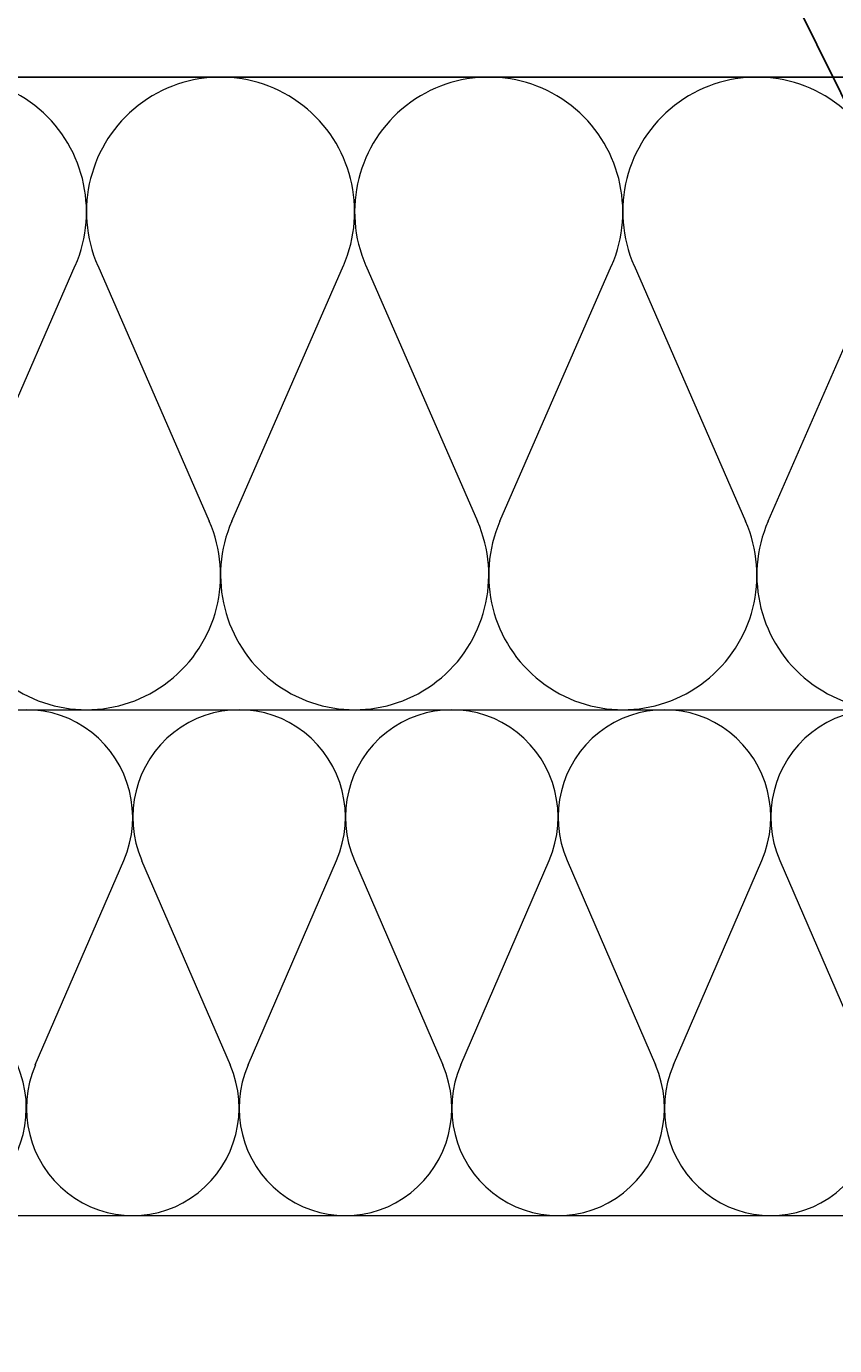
# Model space of a CAD drawing. Extents: x -440864 to -355682, y 13652 to 155872.
# Tile 98 of 179: x -369784 to -369656, y 22712 to 22921. Entities that reach past the tile are written whole.
import ezdxf
from ezdxf import colors
from ezdxf.entities.mleader import LeaderData, LeaderLine
from ezdxf.math import Vec2, Vec3

# ---------------------------------------------------------------- set-up
doc = ezdxf.new("R2010")
doc.units = 0
doc.header["$MEASUREMENT"] = 0
for name, color, linetype in [('#podkład', 252, 'Continuous'), ('Arch ocieplenie', 252, 'Continuous'), ('Inwent Izolacje', 252, 'Continuous'), ('IS_Text_Konstrukcji', 7, 'Continuous')]:
    doc.layers.add(name, color=color, linetype=linetype)
for name, color, linetype, lineweight in [('Arch ocieplenie_Nr_Pióra__9', 252, 'Continuous', 13), ('Arch okna_Nr_Pióra__82', 252, 'Continuous', 20), ('Arch wykończenie_Nr_Pióra__3', 252, 'Continuous', 18), ('Inwent Izolacje_Nr_Pióra__2', 252, 'Continuous', 13), ('INWENT.ŚCIANY_Nr_Pióra__1', 252, 'Continuous', 25), ('INWENT.ŚCIANY_Nr_Pióra__2', 252, 'Continuous', 13)]:
    doc.layers.add(name, color=color, linetype=linetype, lineweight=lineweight)
doc.styles.get("Standard").update_dxf_attribs({"font": 'arial.ttf', "width": 0.8, "bigfont": 'BIGFONT.SHX'})

# ---------------------------------------------------------------- blocks, each defined once
blk = doc.blocks.new('Izolacja cieplna 14_5', base_point=(-419374.95, 22732.61))
at = {"layer": 'Arch ocieplenie_Nr_Pióra__9', "linetype": 'Continuous'}
for p, q in [((-419255.86, 22756.45), (-419241.88, 22788.77)), ((-419239.05, 22788.77), (-419225.07, 22756.45)), ((-419222.24, 22756.45), (-419208.26, 22788.77)), ((-419205.43, 22788.77), (-419191.45, 22756.45)), ((-419188.62, 22756.45), (-419174.64, 22788.77)), ((-419171.81, 22788.77), (-419157.82, 22756.45)), ((-419155, 22756.45), (-419141.01, 22788.77)), ((-419138.19, 22788.77), (-419124.2, 22756.45))]:
    blk.add_line(p, q, dxfattribs=at)
for centre, start_param, end_param in [((-419257.27, 22795.6), 4.299595, 8.266775), ((-419223.65, 22795.6), 4.299595, 8.266775), ((-419190.03, 22795.6), 4.299595, 8.266775), ((-419156.41, 22795.6), 4.299595, 8.266775), ((-419122.79, 22795.6), 4.299595, 8.266775), ((-419274.09, 22749.63), 1.158004, 5.125183), ((-419240.46, 22749.63), 1.158004, 5.125183), ((-419206.84, 22749.63), 1.158004, 5.125183), ((-419173.22, 22749.63), 1.158004, 5.125183), ((-419139.6, 22749.63), 1.158004, 5.125183)]:
    blk.add_ellipse(centre, major_axis=(0, 17.01), ratio=0.988013, start_param=start_param, end_param=end_param, dxfattribs=at)
blk = doc.blocks.new('Izolacja cieplna 14_260', base_point=(-419374.95, 22812.61))
at = {"layer": 'Inwent Izolacje_Nr_Pióra__2', "linetype": 'Continuous'}
for p, q in [((-419267.19, 22842.41), (-419249.55, 22882.81)), ((-419245.99, 22882.81), (-419228.36, 22842.41)), ((-419224.8, 22842.41), (-419207.16, 22882.81)), ((-419203.6, 22882.81), (-419185.97, 22842.41)), ((-419182.41, 22842.41), (-419164.77, 22882.81)), ((-419161.21, 22882.81), (-419143.58, 22842.41)), ((-419140.01, 22842.41), (-419122.38, 22882.81))]:
    blk.add_line(p, q, dxfattribs=at)
for centre, start_param, end_param in [((-419268.97, 22891.34), 4.299595, 8.266775), ((-419226.58, 22891.34), 4.299595, 8.266775), ((-419184.19, 22891.34), 4.299595, 8.266775), ((-419141.8, 22891.34), 4.299595, 8.266775), ((-419247.77, 22833.88), 1.158004, 5.125183), ((-419205.38, 22833.88), 1.158004, 5.125183), ((-419162.99, 22833.88), 1.158004, 5.125183), ((-419120.6, 22833.88), 1.158004, 5.125183)]:
    blk.add_ellipse(centre, major_axis=(0, 21.27), ratio=0.996607, start_param=start_param, end_param=end_param, dxfattribs=at)
blk = doc.blocks.new('parter')
at = {"layer": 'Arch okna_Nr_Pióra__82', "linetype": 'Continuous'}
h = blk.add_hatch(dxfattribs=at)
h.set_pattern_fill('Render', color=252, style=0, pattern_type=2)
h.set_pattern_definition([(45, (0, 350), (-111.36932, 111.36932), [0, -105, 0, -157.5]), (110, (350, 350), (148.00159, 53.86817), [0, -77, 0, -133])])
h.paths.add_polyline_path([(-415304.95, 22682.61), (-415304.95, 22732.61), (-422864.95, 22732.61), (-422864.95, 22392.61), (-414758.45, 22392.61), (-414758.16, 22682.61)], flags=0)
at = {"layer": 'Arch wykończenie_Nr_Pióra__3', "color": 252, "linetype": 'Continuous'}
blk.add_line((-419374.95, 22732.61), (-418399.95, 22732.61), dxfattribs=at)
at = {"layer": 'INWENT.ŚCIANY_Nr_Pióra__1', "color": 252, "linetype": 'Continuous'}
blk.add_line((-419324.95, 22912.61), (-418424.95, 22912.61), dxfattribs=at)
at = {"layer": 'INWENT.ŚCIANY_Nr_Pióra__2', "color": 252, "linetype": 'Continuous'}
blk.add_line((-419374.95, 22812.61), (-418399.95, 22812.61), dxfattribs=at)
at = {"layer": 'Arch ocieplenie', "color": 252, "linetype": 'Continuous', "lineweight": 13}
blk.add_blockref('Izolacja cieplna 14_5', (-419374.95, 22732.61), dxfattribs=at)
at = {"layer": 'Inwent Izolacje', "color": 252, "linetype": 'Continuous', "lineweight": 13}
blk.add_blockref('Izolacja cieplna 14_260', (-419374.95, 22812.61), dxfattribs=at)

msp = doc.modelspace()

# ---------------------------------------------------------------- block references
at = {"layer": '#podkład', "color": 3, "lineweight": 50}
msp.add_blockref('parter', (49473.12, 0), dxfattribs=at)

# ---------------------------------------------------------------- next in the draw order: leaders
at = {"layer": 'IS_Text_Konstrukcji'}
ml = msp.add_multileader_mtext('Standard', dxfattribs=at)
ml.set_content('')
ml.set_leader_properties()
ml.build(insert=Vec2(0, 0))
ml.multileader.update_dxf_attribs({"text_right_attachment_type": 6, "dogleg_length": 0.36, "arrow_head_size": 180})
ctx = ml.context
ctx.base_point, ctx.char_height, ctx.arrow_head_size, ctx.landing_gap_size, ctx.plane_origin = Vec3(-370573.46, 23722.18), 0.18, 180, 0.09, Vec3(-375299.28, 8057.42)
ctx.right_attachment, ctx.text_align_type = 6, 2
notes = []
notes.append((ctx, [(0, (1, 1, 0), (-370057.17, 23722.18), (-1, 0), 516.11, [(0, [(-369114.39, 21816.61)], 0, [])])]))
ctx.mtext.insert, ctx.mtext.alignment = Vec3(-370573.37, 23722.36), 3
ml = msp.add_multileader_mtext('Standard', dxfattribs=at)
ml.set_content('')
ml.set_leader_properties()
ml.build(insert=Vec2(0, 0))
ml.multileader.update_dxf_attribs({"text_right_attachment_type": 6, "dogleg_length": 0.36, "arrow_head_size": 180})
ctx = ml.context
ctx.base_point, ctx.char_height, ctx.arrow_head_size, ctx.landing_gap_size, ctx.plane_origin = Vec3(-370563.46, 23722.18), 0.18, 180, 0.09, Vec3(-375047.21, 7773.05)
ctx.right_attachment, ctx.text_align_type = 6, 2
notes.append((ctx, [(0, (1, 1, 0), (-370057.17, 23722.18), (-1, 0), 506.11, [(0, [(-367379.16, 22371.07)], 0, [])])]))
ctx.mtext.insert, ctx.mtext.alignment = Vec3(-370563.37, 23722.36), 3
for ctx, leaders in notes:
    for number, flags, end, landing, length, lines in leaders:
        leader = LeaderData()
        leader.index, (leader.has_last_leader_line, leader.has_dogleg_vector, leader.attachment_direction) = number, flags
        leader.last_leader_point, leader.dogleg_vector, leader.dogleg_length = Vec3(end), Vec3(landing), length
        for number, points, colour, breaks in lines:
            line = LeaderLine()
            line.index, line.vertices, line.color, line.breaks = number, Vec3.list(points), colors.encode_raw_color(colour), breaks
            leader.lines.append(line)
        ctx.leaders.append(leader)

doc.saveas('drawing.dxf')
